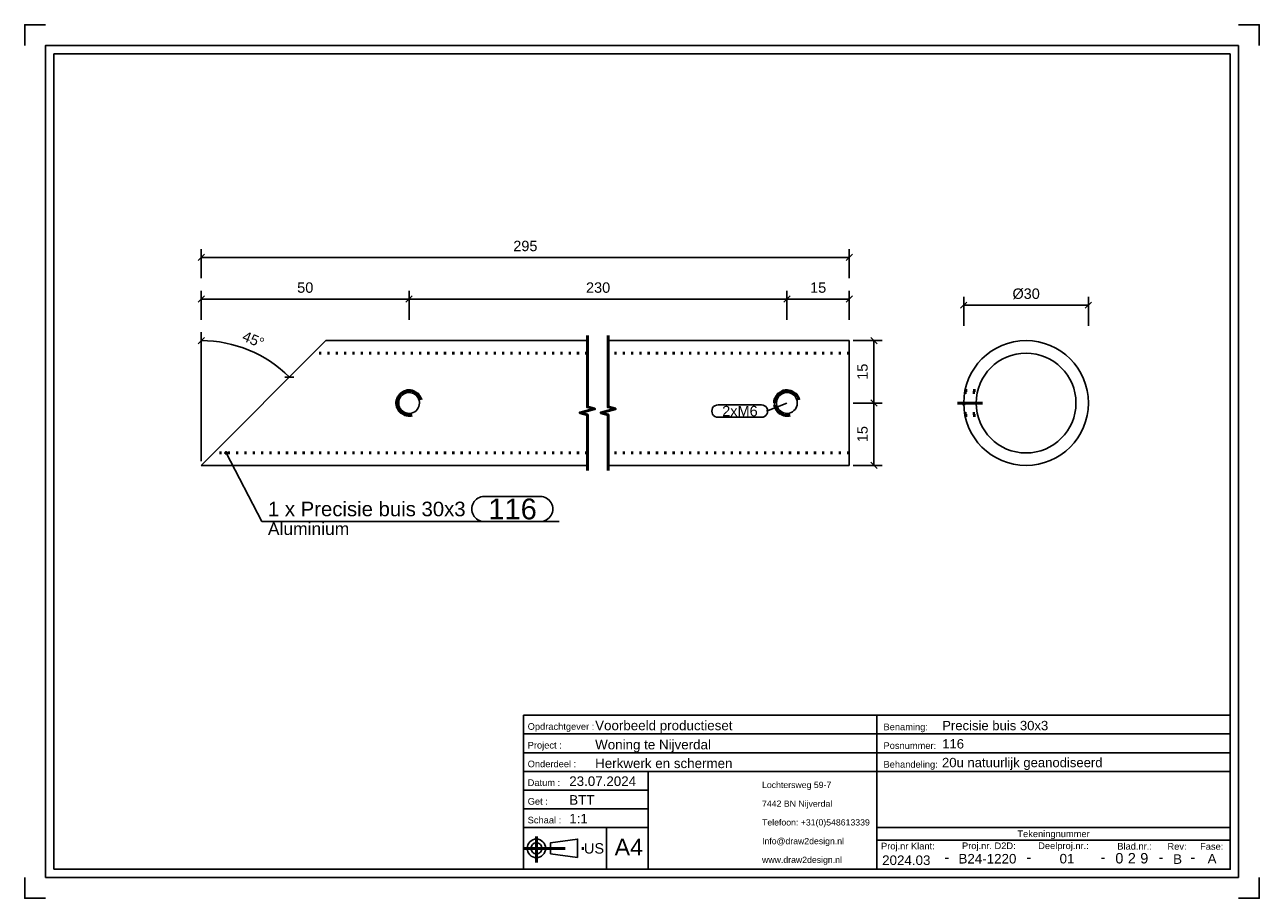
# Model space of a CAD drawing. Header units: millimetres. Extents: x 480 to 777, y -370 to -160.
import ezdxf
from ezdxf.enums import TextEntityAlignment as Align

# ---------------------------------------------------------------- set-up
doc = ezdxf.new("R2010")
doc.units = ezdxf.units.MM
doc.linetypes.add('DOT', pattern=[2, 0.5, -1.5])
doc.linetypes.add('STRICHPUNKT2', pattern=[18.5, 10, -4, 0.5, -4])
doc.layers.get('0').update_dxf_attribs({"linetype": 'CONTINUOUS'})
for name, color, linetype in [('DIM49', 4, 'CONTINUOUS'), ('LE_RED', 1, 'CONTINUOUS'), ('TXT_ALL', 7, 'CONTINUOUS'), ('TXT_DIM49', 2, 'CONTINUOUS'), ('TXT_YELLOW', 2, 'CONTINUOUS')]:
    doc.layers.add(name, color=color, linetype=linetype)
doc.layers.add('LE_ALL', color=7, linetype='CONTINUOUS', lineweight=50)
doc.styles.add('ARIAL', font='arial.ttf')

# ---------------------------------------------------------------- blocks, each defined once
blk = doc.blocks.new('TFIELD_00005', base_point=(657.29, -360.88))
at = {"layer": 'TXT_YELLOW', "style": 'ARIAL'}
for s, p in [('Lochtersweg 59-7', (657.29, -342.88)), ('7442 BN Nijverdal', (657.29, -347.38)), ('Telefoon: +31(0)548613339', (657.29, -351.88)), ('Info@draw2design.nl', (657.29, -356.38)), ('www.draw2design.nl', (657.29, -360.88))]:
    blk.add_text(s, height=1.5, dxfattribs=at).set_placement(p, align=Align.MIDDLE_LEFT)
blk = doc.blocks.new('FLEX_00004', base_point=(670.1, -363.13))
blk.add_blockref('TFIELD_00005', (657.29, -360.88))
blk = doc.blocks.new('D2D_00003', base_point=(630.16, -361.27))
blk.add_blockref('FLEX_00004', (670.1, -363.13))
blk = doc.blocks.new('TFIELD_00007', base_point=(621.82, -357.82))
at = {"layer": 'TXT_YELLOW', "style": 'ARIAL'}
blk.add_text('A4', height=4, dxfattribs=at).set_placement((621.82, -357.82), align=Align.MIDDLE_LEFT)
blk = doc.blocks.new('FLEX_00006', base_point=(625.2, -357.82))
blk.add_blockref('TFIELD_00007', (621.82, -357.82))
blk = doc.blocks.new('TFIELD_00013', base_point=(614.44, -358.13))
at = {"layer": 'TXT_YELLOW', "style": 'ARIAL'}
blk.add_text('US', height=2.5, dxfattribs=at).set_placement((614.44, -358.13), align=Align.MIDDLE_LEFT)
blk = doc.blocks.new('FLEX_00012', base_point=(614.44, -358.13))
blk.add_blockref('TFIELD_00013', (614.44, -358.13))
blk = doc.blocks.new('US_00011', base_point=(604.35, -358.13))
blk.add_line((606.37, -359.46), (612.93, -360.35))
blk.add_lwpolyline([(606.37, -359.46), (606.37, -356.8), (612.93, -355.91), (612.93, -360.35)])
for radius in [2.22, 1.33]:
    blk.add_circle((603.02, -358.13), radius)
at = {"layer": 'LE_ALL', "color": 1, "linetype": 'STRICHPUNKT2'}
for p, q in [((603.02, -355.31), (603.02, -361.54)), ((599.91, -358.13), (614.78, -358.13))]:
    blk.add_line(p, q, dxfattribs=at)
blk.add_blockref('FLEX_00012', (614.44, -358.13))
blk = doc.blocks.new('SCHRIFE_00015', base_point=(610.91, -343.13))
for p, q in [((599.91, -326.13), (684.91, -326.13)), ((599.91, -326.13), (599.91, -363.13)), ((684.91, -326.13), (769.91, -326.13)), ((684.91, -363.13), (684.91, -326.13)), ((769.91, -326.13), (769.91, -363.13)), ((599.91, -330.63), (684.91, -330.63)), ((684.91, -330.63), (769.91, -330.63)), ((599.91, -335.13), (684.91, -335.13)), ((684.91, -335.13), (769.91, -335.13)), ((599.91, -339.63), (769.91, -339.63)), ((629.91, -339.63), (629.91, -363.13)), ((629.91, -344.13), (599.91, -344.13)), ((629.91, -348.63), (599.91, -348.63)), ((629.91, -353.13), (599.91, -353.13)), ((619.91, -353.13), (619.91, -363.13)), ((769.91, -353.13), (684.91, -353.13)), ((769.91, -356.13), (684.91, -356.13)), ((769.91, -363.13), (599.91, -363.13))]:
    blk.add_line(p, q)
at = {"layer": 'TXT_YELLOW', "style": 'ARIAL'}
for s, height, p in [('Voorbeeld productieset', 2.3, (617.14, -329.73)), ('Precisie buis 30x3', 2.25, (700.63, -329.73)), ('Woning te Nijverdal', 2.3, (617.14, -334.33)), ('116', 2.25, (700.63, -334.12)), ('Herkwerk en schermen', 2.3, (617.14, -338.83)), ('20u natuurlijk geanodiseerd', 2.25, (700.58, -338.62)), ('23.07.2024', 2.3, (610.91, -343.13)), ('BTT', 2.3, (610.91, -347.63)), ('1:1', 2.3, (610.91, -352.13))]:
    blk.add_text(s, height=height, dxfattribs=at).set_placement(p)
for s, height, p in [('2024.03', 2.3, (691.99, -362.13)), ('-', 2.5, (701.74, -361.47)), ('B24-1220', 2.3, (711.51, -361.77)), ('-', 2.5, (721.48, -361.47)), ('01', 2.3, (730.65, -361.75)), ('-', 2.5, (739.31, -361.47)), ('-', 2.5, (753.25, -361.47)), ('B', 2.3, (757.25, -361.86)), ('-', 2.5, (760.9, -361.47)), ('A', 2.3, (765.55, -361.76))]:
    blk.add_text(s, height=height, dxfattribs=at).set_placement(p, align=Align.CENTER)
blk = doc.blocks.new('TFIELD_00019', base_point=(748.27, -360.5))
at = {"layer": 'TXT_ALL', "style": 'ARIAL'}
blk.add_text('9', height=2.5, dxfattribs=at).set_placement((748.27, -360.5), align=Align.MIDDLE_LEFT)
blk = doc.blocks.new('9_00018')
blk.add_blockref('TFIELD_00019', (748.27, -360.5))
blk = doc.blocks.new('TELLER1_00017')
blk.add_blockref('9_00018', (0, 0))
blk = doc.blocks.new('TFIELD_00022', base_point=(745.27, -360.5))
at = {"layer": 'TXT_ALL', "style": 'ARIAL'}
blk.add_text('2', height=2.5, dxfattribs=at).set_placement((745.27, -360.5), align=Align.MIDDLE_LEFT)
blk = doc.blocks.new('2_00021')
blk.add_blockref('TFIELD_00022', (745.27, -360.5))
blk = doc.blocks.new('TELLER2_00020')
blk.add_blockref('2_00021', (0, 0))
blk = doc.blocks.new('TFIELD_00025', base_point=(742.27, -360.5))
at = {"layer": 'TXT_ALL', "style": 'ARIAL'}
blk.add_text('0', height=2.5, dxfattribs=at).set_placement((742.27, -360.5), align=Align.MIDDLE_LEFT)
blk = doc.blocks.new('0_00024')
blk.add_blockref('TFIELD_00025', (742.27, -360.5))
blk = doc.blocks.new('TELLER3_00023')
blk.add_blockref('0_00024', (0, 0))
blk = doc.blocks.new('NL_00026', base_point=(600.91, -329.63))
at = {"layer": 'TXT_ALL', "color": 1, "style": 'ARIAL'}
blk.add_text('Tekeningnummer', height=1.6, dxfattribs=at).set_placement((727.41, -354.63), align=Align.MIDDLE_CENTER)
at = {"layer": 'TXT_YELLOW', "style": 'ARIAL'}
for s, p in [('Opdrachtgever :', (600.91, -329.63)), ('Benaming:', (686.51, -329.73)), ('Project :', (600.91, -334.13)), ('Posnummer:', (686.51, -334.23)), ('Onderdeel :', (600.91, -338.63)), ('Behandeling:', (686.51, -338.73)), ('Datum :', (600.91, -343.13)), ('Get :', (600.91, -347.63)), ('Schaal :', (600.91, -352.13)), ('Proj.nr Klant:', (685.91, -358.38)), ('Proj.nr. D2D:', (705.39, -358.31)), ('Deelproj.nr.:', (723.72, -358.3)), ('Blad.nr.:', (742.75, -358.42)), ('Rev:', (754.82, -358.46)), ('Fase:', (762.67, -358.46))]:
    blk.add_text(s, height=1.6, dxfattribs=at).set_placement(p)
blk = doc.blocks.new('SCHRIFE_00014')
for name, p in [('SCHRIFE_00015', (610.91, -343.13)), ('NL_00026', (600.91, -329.63)), ('TELLER3_00023', (0, 0)), ('TELLER2_00020', (0, 0)), ('TELLER1_00017', (0, 0))]:
    blk.add_blockref(name, p)
blk = doc.blocks.new('DINA4Q_00002', base_point=(769.91, -167.13))
for p, q in [((771.91, -165.13), (771.91, -365.13)), ((486.91, -363.13), (486.91, -167.13)), ((486.91, -167.13), (769.91, -167.13)), ((484.91, -365.13), (771.91, -365.13))]:
    blk.add_line(p, q)
for points in [[(479.91, -165.13), (479.91, -160.13), (484.91, -160.13)], [(771.91, -160.13), (776.91, -160.13), (776.91, -165.13)], [(484.91, -365.13), (484.91, -165.13), (771.91, -165.13)], [(769.91, -167.13), (769.91, -363.13), (486.91, -363.13)], [(479.91, -365.13), (479.91, -370.13), (484.91, -370.13)], [(771.91, -370.13), (776.91, -370.13), (776.91, -365.13)]]:
    blk.add_lwpolyline(points)
for name, p in [('SCHRIFE_00014', (0, 0)), ('D2D_00003', (630.16, -361.27)), ('US_00011', (604.35, -358.13)), ('FLEX_00006', (625.2, -357.82))]:
    blk.add_blockref(name, p)
blk = doc.blocks.new('_ZBL0030_00001')
blk.add_blockref('DINA4Q_00002', (769.91, -167.13))
blk = doc.blocks.new('_D1', base_point=(532.02, -235.97))
at = {"layer": 'DIM49', "color": 1}
for p, q in [((522.38, -265.07), (522.38, -234.07)), ((523.14, -235.34), (521.61, -236.81)), ((542.53, -244.88), (544.65, -244.84))]:
    blk.add_line(p, q, dxfattribs=at)
blk.add_ellipse((522.38, -266.07), major_axis=(30, 0), ratio=1, start_param=0.785395, end_param=1.570793, dxfattribs=at)
at = {"layer": 'TXT_DIM49', "style": 'ARIAL'}
for s, p in [('45', (532.02, -235.97)), ('°', (535.57, -237.44))]:
    blk.add_text(s, height=2.5, rotation=337.4999, dxfattribs=at).set_placement(p)
blk = doc.blocks.new('_D2', base_point=(545.46, -224.57))
at = {"layer": 'DIM49', "color": 1}
for p, q in [((523.13, -225.32), (521.63, -226.82)), ((522.38, -231.07), (522.38, -224.07)), ((571.63, -226.82), (573.13, -225.32)), ((572.38, -231.07), (572.38, -224.07)), ((522.38, -226.07), (572.38, -226.07))]:
    blk.add_line(p, q, dxfattribs=at)
at = {"layer": 'TXT_DIM49', "style": 'ARIAL'}
blk.add_text('50', height=2.5, dxfattribs=at).set_placement((545.46, -224.57))
blk = doc.blocks.new('_D3', base_point=(614.94, -224.57))
at = {"layer": 'DIM49', "color": 1}
for p, q in [((573.13, -225.32), (571.63, -226.82)), ((572.38, -231.07), (572.38, -224.07)), ((662.52, -226.82), (664.02, -225.32)), ((663.27, -231.07), (663.27, -224.07)), ((572.38, -226.07), (663.27, -226.07))]:
    blk.add_line(p, q, dxfattribs=at)
at = {"layer": 'TXT_DIM49', "style": 'ARIAL'}
blk.add_text('230', height=2.5, dxfattribs=at).set_placement((614.94, -224.57))
blk = doc.blocks.new('_D4', base_point=(668.85, -224.57))
at = {"layer": 'DIM49', "color": 1}
for p, q in [((664.02, -225.32), (662.52, -226.82)), ((663.27, -231.07), (663.27, -224.07)), ((677.52, -226.82), (679.02, -225.32)), ((678.27, -231.07), (678.27, -224.07)), ((663.27, -226.07), (678.27, -226.07))]:
    blk.add_line(p, q, dxfattribs=at)
at = {"layer": 'TXT_DIM49', "style": 'ARIAL'}
blk.add_text('15', height=2.5, dxfattribs=at).set_placement((668.85, -224.57))
blk = doc.blocks.new('_D5', base_point=(597.44, -214.57))
at = {"layer": 'DIM49', "color": 1}
for p, q in [((523.13, -215.32), (521.63, -216.82)), ((522.38, -221.07), (522.38, -214.07)), ((522.38, -216.07), (678.27, -216.07)), ((677.52, -216.82), (679.02, -215.32)), ((678.27, -221.07), (678.27, -214.07))]:
    blk.add_line(p, q, dxfattribs=at)
at = {"layer": 'TXT_DIM49', "style": 'ARIAL'}
blk.add_text('295', height=2.5, dxfattribs=at).set_placement((597.44, -214.57))
blk = doc.blocks.new('_D6', base_point=(682.7, -260.49))
at = {"layer": 'DIM49', "color": 1}
for p, q in [((679.2, -251.07), (686.2, -251.07)), ((684.95, -251.82), (683.45, -250.32)), ((684.2, -266.07), (684.2, -251.07)), ((679.2, -266.07), (686.2, -266.07)), ((683.45, -265.32), (684.95, -266.82))]:
    blk.add_line(p, q, dxfattribs=at)
at = {"layer": 'TXT_DIM49', "style": 'ARIAL'}
blk.add_text('15', height=2.5, rotation=90.0002, dxfattribs=at).set_placement((682.7, -260.49))
blk = doc.blocks.new('_D7', base_point=(682.7, -245.49))
at = {"layer": 'DIM49', "color": 1}
for p, q in [((679.2, -236.07), (686.2, -236.07)), ((684.95, -236.82), (683.45, -235.32)), ((684.2, -251.07), (684.2, -236.07)), ((679.2, -251.07), (686.2, -251.07)), ((683.45, -250.32), (684.95, -251.82))]:
    blk.add_line(p, q, dxfattribs=at)
at = {"layer": 'TXT_DIM49', "style": 'ARIAL'}
blk.add_text('15', height=2.5, rotation=90.0002, dxfattribs=at).set_placement((682.7, -245.49))
blk = doc.blocks.new('SHAPE_00058', base_point=(663.27, -251.07))
at = {"layer": 'DIM49', "color": 3}
for p, q in [((646.7, -251.51), (657.14, -251.51)), ((663.27, -251.07), (658.39, -253.01)), ((657.14, -254.51), (646.7, -254.51))]:
    blk.add_line(p, q, dxfattribs=at)
for centre, start_param, end_param in [((646.7, -253.01), 1.570796, 4.712389), ((657.14, -253.01), 4.712389, 7.853982)]:
    blk.add_ellipse(centre, major_axis=(1.5, 0), ratio=1, start_param=start_param, end_param=end_param, dxfattribs=at)
at = {"layer": 'TXT_DIM49', "style": 'ARIAL'}
blk.add_text('2xM6', height=2.5, dxfattribs=at).set_placement((647.7, -253.01), align=Align.MIDDLE_LEFT)
blk = doc.blocks.new('SHAPE_00059', base_point=(528.35, -263.07))
at = {"layer": 'DIM49', "color": 3}
for p, q in [((528.09, -263.03), (528.61, -263.03)), ((528.15, -263.23), (528.55, -263.23)), ((528.46, -262.83), (528.24, -262.83)), ((528.35, -263.07), (536.92, -279.54)), ((590.45, -273.54), (603.97, -273.54)), ((536.92, -279.54), (608.47, -279.54)), ((603.97, -279.54), (590.45, -279.54))]:
    blk.add_line(p, q, dxfattribs=at)
blk.add_lwpolyline([(528.17, -262.88), (528.13, -262.93), (528.1, -262.99), (528.09, -263.06), (528.09, -263.13), (528.12, -263.19), (528.16, -263.25), (528.21, -263.29), (528.27, -263.32), (528.34, -263.33), (528.41, -263.33), (528.47, -263.3), (528.53, -263.26), (528.57, -263.21), (528.6, -263.15), (528.61, -263.08), (528.61, -263.01), (528.58, -262.95), (528.54, -262.89), (528.49, -262.85), (528.43, -262.82), (528.36, -262.81), (528.29, -262.81), (528.23, -262.84)], close=True, dxfattribs=at)
for centre, start_param, end_param in [((590.45, -276.54), 1.570796, 4.712389), ((603.97, -276.54), 4.712389, 7.853982)]:
    blk.add_ellipse(centre, major_axis=(3, 0), ratio=1, start_param=start_param, end_param=end_param, dxfattribs=at)
at = {"layer": 'TXT_DIM49', "style": 'ARIAL'}
for s, height, p in [('1 x Precisie buis 30x3', 3.5, (538.42, -276.54)), ('116', 5, (591.45, -276.54)), ('Aluminium', 3, (538.42, -281.29))]:
    blk.add_text(s, height=height, dxfattribs=at).set_placement(p, align=Align.MIDDLE_LEFT)
blk = doc.blocks.new('Precisie buis 30x3_00032', base_point=(678.27, -239.07))
for p, q in [((522.38, -266.07), (552.38, -236.07)), ((615.27, -236.07), (552.38, -236.07)), ((678.27, -236.07), (620.27, -236.07)), ((678.27, -266.07), (678.27, -236.07)), ((615.27, -266.07), (522.38, -266.07)), ((678.27, -266.07), (620.27, -266.07))]:
    blk.add_line(p, q)
at = {"layer": 'LE_ALL', "color": 3, "linetype": 'DOT'}
for p, q in [((615.27, -239.07), (549.38, -239.07)), ((678.27, -239.07), (620.27, -239.07)), ((615.27, -263.07), (525.38, -263.07)), ((678.27, -263.07), (620.27, -263.07))]:
    blk.add_line(p, q, dxfattribs=at)
blk.add_lwpolyline([(575.27, -250.29), (575.12, -249.86), (574.91, -249.46), (574.64, -249.1), (574.31, -248.78), (573.93, -248.51), (573.52, -248.3), (573.09, -248.16), (572.63, -248.08), (572.38, -248.07), (571.92, -248.1), (571.48, -248.21), (571.06, -248.37), (570.67, -248.6), (570.31, -248.89), (570, -249.23), (569.75, -249.62), (569.56, -250.04), (569.43, -250.48), (569.38, -250.94), (569.38, -251.07), (569.41, -251.52), (569.51, -251.97), (569.68, -252.39), (569.91, -252.78), (570.2, -253.13), (570.54, -253.44), (570.92, -253.69), (571.34, -253.89), (571.78, -254.01), (572.24, -254.07), (572.38, -254.07), (572.83, -254.04), (573.16, -253.97)], dxfattribs=at)
blk.add_lwpolyline([(666.17, -250.29), (666.02, -249.86), (665.8, -249.46), (665.63, -249.21), (665.32, -248.88), (664.96, -248.59), (664.62, -248.39), (664.2, -248.22), (663.75, -248.11), (663.37, -248.07), (662.91, -248.09), (662.46, -248.18), (662.09, -248.31), (661.69, -248.52), (661.32, -248.8), (661.03, -249.08), (660.75, -249.45), (660.53, -249.85), (660.39, -250.23), (660.32, -250.55, 0.089958), (660.32, -251.62), (660.44, -252.06), (660.62, -252.48), (660.77, -252.73), (661.05, -253.09), (661.39, -253.4), (661.71, -253.63), (662.12, -253.84), (662.55, -253.98), (662.93, -254.05), (663.27, -254.07), (663.73, -254.04), (664.05, -253.97)], format="xyb", dxfattribs=at)
for name, p in [('_D5', (597.44, -214.57)), ('_D2', (545.46, -224.57)), ('_D3', (614.94, -224.57)), ('_D4', (668.85, -224.57)), ('_D1', (532.02, -235.97)), ('_D7', (682.7, -245.49)), ('SHAPE_00058', (663.27, -251.07)), ('_D6', (682.7, -260.49)), ('SHAPE_00059', (528.35, -263.07))]:
    blk.add_blockref(name, p)
blk = doc.blocks.new('DIN 13-M6_00034', base_point=(660.83, -250.53))
for points in [[(660.83, -250.53), (660.96, -250.13), (661.15, -249.76), (661.36, -249.46), (661.65, -249.17), (661.99, -248.92), (662.32, -248.76), (662.72, -248.63), (663.13, -248.57), (663.49, -248.58), (663.9, -248.65), (664.29, -248.79), (664.6, -248.95), (664.94, -249.2), (665.22, -249.51), (665.43, -249.8), (665.61, -250.17), (665.72, -250.56)], [(665.72, -251.59), (665.6, -251.99), (665.41, -252.36), (665.25, -252.6), (664.97, -252.91), (664.64, -253.17), (664.32, -253.34), (663.92, -253.48), (663.51, -253.56), (663.27, -253.57), (662.86, -253.54), (662.45, -253.43), (662.12, -253.29), (661.77, -253.06), (661.45, -252.79), (661.23, -252.51), (661.02, -252.15), (660.87, -251.76), (660.82, -251.56)]]:
    blk.add_lwpolyline(points)
for start, end in [(167.4747, -168.6631), (-12.0179, 11.8441)]:
    blk.add_arc((663.27, -251.07), 2.5, start, end)
at = {"layer": 'LE_RED'}
blk.add_lwpolyline([(666.17, -250.29), (666.02, -249.86), (665.8, -249.46), (665.63, -249.21), (665.32, -248.88), (664.96, -248.59), (664.62, -248.39), (664.2, -248.22), (663.75, -248.11), (663.37, -248.07), (662.91, -248.09), (662.46, -248.18), (662.09, -248.31), (661.69, -248.52), (661.32, -248.8), (661.03, -249.08), (660.75, -249.45), (660.53, -249.85), (660.39, -250.23), (660.32, -250.55, 0.089958), (660.32, -251.62)], format="xyb", dxfattribs=at)
blk.add_lwpolyline([(660.32, -251.62), (660.44, -252.06), (660.62, -252.48), (660.77, -252.73), (661.05, -253.09), (661.39, -253.4), (661.71, -253.63), (662.12, -253.84), (662.55, -253.98), (662.93, -254.05), (663.27, -254.07), (663.73, -254.04), (664.05, -253.97)], dxfattribs=at)
blk = doc.blocks.new('DIN 13-M6_00033')
blk.add_blockref('DIN 13-M6_00034', (660.83, -250.53))
blk = doc.blocks.new('DIN 13-M6_00036', base_point=(572.38, -253.57))
blk.add_lwpolyline([(572.38, -253.57), (571.96, -253.54), (571.56, -253.44), (571.18, -253.27), (570.84, -253.04), (570.53, -252.76), (570.27, -252.42), (570.08, -252.05), (569.94, -251.65), (569.88, -251.24), (569.88, -251.07), (569.91, -250.66), (570.01, -250.26), (570.18, -249.88), (570.41, -249.53), (570.69, -249.22), (571.02, -248.97), (571.39, -248.77), (571.79, -248.64), (572.21, -248.58), (572.38, -248.57), (572.79, -248.6), (573.19, -248.71), (573.57, -248.87), (573.91, -249.1), (574.22, -249.39), (574.48, -249.72), (574.68, -250.09), (574.81, -250.49), (574.87, -250.9), (574.88, -251.07), (574.84, -251.48), (574.74, -251.88), (574.57, -252.26), (574.35, -252.61), (574.06, -252.92), (573.73, -253.17), (573.36, -253.37), (572.96, -253.5), (572.54, -253.56)], close=True)
at = {"layer": 'LE_RED'}
for points in [[(575.27, -250.29), (575.12, -249.86), (574.91, -249.46), (574.64, -249.1), (574.31, -248.78), (573.93, -248.51), (573.52, -248.3), (573.09, -248.16), (572.63, -248.08), (572.38, -248.07), (571.92, -248.1), (571.48, -248.21), (571.06, -248.37), (570.67, -248.6), (570.31, -248.89), (570, -249.23), (569.75, -249.62), (569.56, -250.04), (569.43, -250.48), (569.38, -250.94), (569.38, -251.07), (569.41, -251.52), (569.51, -251.97), (569.68, -252.39), (569.91, -252.78), (570.2, -253.13), (570.54, -253.44), (570.92, -253.69), (571.34, -253.89), (571.78, -254.01), (572.24, -254.07), (572.38, -254.07)], [(572.38, -254.07), (572.83, -254.04), (573.16, -253.97)]]:
    blk.add_lwpolyline(points, dxfattribs=at)
blk = doc.blocks.new('DIN 13-M6_00035')
blk.add_blockref('DIN 13-M6_00036', (572.38, -253.57))
blk = doc.blocks.new('Precisie buis 30x3_00031')
for name, p in [('Precisie buis 30x3_00032', (678.27, -239.07)), ('DIN 13-M6_00035', (0, 0)), ('DIN 13-M6_00033', (0, 0))]:
    blk.add_blockref(name, p)
blk = doc.blocks.new('Sierregel_00030')
blk.add_blockref('Precisie buis 30x3_00031', (0, 0))
blk = doc.blocks.new('Sierregels_00029')
blk.add_blockref('Sierregel_00030', (0, 0))
blk = doc.blocks.new('_A3D0080_00028')
blk.add_blockref('Sierregels_00029', (0, 0))
blk = doc.blocks.new('_SHORTEN_00037', base_point=(615.27, -267.32))
at = {"layer": 'LE_ALL', "color": 4}
for points in [[(615.27, -267.32), (615.27, -253.88), (613.52, -253.41), (617.02, -252.48), (615.27, -252.01), (615.27, -234.82)], [(620.27, -267.32), (620.27, -253.88), (618.52, -253.41), (622.02, -252.48), (620.27, -252.01), (620.27, -234.82)]]:
    blk.add_lwpolyline(points, dxfattribs=at)
blk = doc.blocks.new('_ANS0080_00027')
for name, p in [('_A3D0080_00028', (0, 0)), ('_SHORTEN_00037', (615.27, -267.32))]:
    blk.add_blockref(name, p)
blk = doc.blocks.new('_D8', base_point=(717.53, -226.04))
at = {"layer": 'DIM49', "color": 1}
for p, q in [((705.8, -232.54), (705.8, -225.54)), ((735.8, -232.54), (735.8, -225.54)), ((706.55, -226.79), (705.05, -228.29)), ((705.8, -227.54), (735.8, -227.54)), ((735.05, -228.29), (736.55, -226.79))]:
    blk.add_line(p, q, dxfattribs=at)
at = {"layer": 'TXT_DIM49', "style": 'ARIAL'}
for s, p in [('Ø', (717.53, -226.04)), ('30', (720.22, -226.04))]:
    blk.add_text(s, height=2.5, dxfattribs=at).set_placement(p)
blk = doc.blocks.new('Precisie buis 30x3_00043', base_point=(706.1, -254.07))
for radius in [15, 12]:
    blk.add_circle((720.8, -251.07), radius)
at = {"layer": 'LE_ALL', "color": 3, "linetype": 'DOT'}
for p, q in [((706.1, -248.07), (709.18, -248.07)), ((706.1, -254.07), (709.18, -254.07))]:
    blk.add_line(p, q, dxfattribs=at)
blk.add_blockref('_D8', (717.53, -226.04))
blk = doc.blocks.new('DIN 13-M6_00045', base_point=(706.01, -248.57))
at = {"layer": 'LE_ALL', "color": 3, "linetype": 'DOT'}
for p, q in [((706.01, -248.57), (709.06, -248.57)), ((706.1, -248.07), (709.18, -248.07)), ((709.17, -248.1), (709.18, -248.07)), ((705.81, -251.62), (705.8, -250.54)), ((706.01, -253.57), (709.06, -253.57)), ((706.1, -254.07), (709.18, -254.07)), ((709.18, -254.07), (709.17, -254.05))]:
    blk.add_line(p, q, dxfattribs=at)
blk = doc.blocks.new('DIN 13-M6_00044')
blk.add_blockref('DIN 13-M6_00045', (706.01, -248.57))
blk = doc.blocks.new('_00047', base_point=(704.3, -251.07))
at = {"layer": 'LE_ALL', "color": 1, "linetype": 'STRICHPUNKT2'}
blk.add_line((704.3, -251.07), (710.3, -251.07), dxfattribs=at)
blk.add_line((704.3, -251.07), (710.3, -251.07), dxfattribs=at)
blk = doc.blocks.new('_00046')
blk.add_blockref('_00047', (704.3, -251.07))
blk = doc.blocks.new('Precisie buis 30x3_00042')
for name, p in [('Precisie buis 30x3_00043', (706.1, -254.07)), ('DIN 13-M6_00044', (0, 0)), ('_00046', (0, 0))]:
    blk.add_blockref(name, p)
blk = doc.blocks.new('Sierregel_00041')
blk.add_blockref('Precisie buis 30x3_00042', (0, 0))
blk = doc.blocks.new('Sierregels_00040')
blk.add_blockref('Sierregel_00041', (0, 0))
blk = doc.blocks.new('_A3D0081_00039')
blk.add_blockref('Sierregels_00040', (0, 0))
blk = doc.blocks.new('_ANS0081_00038')
blk.add_blockref('_A3D0081_00039', (0, 0))

msp = doc.modelspace()

# ---------------------------------------------------------------- block references
for name in ['_ZBL0030_00001', '_ANS0080_00027', '_ANS0081_00038']:
    msp.add_blockref(name, (0, 0))

doc.saveas('drawing.dxf')
